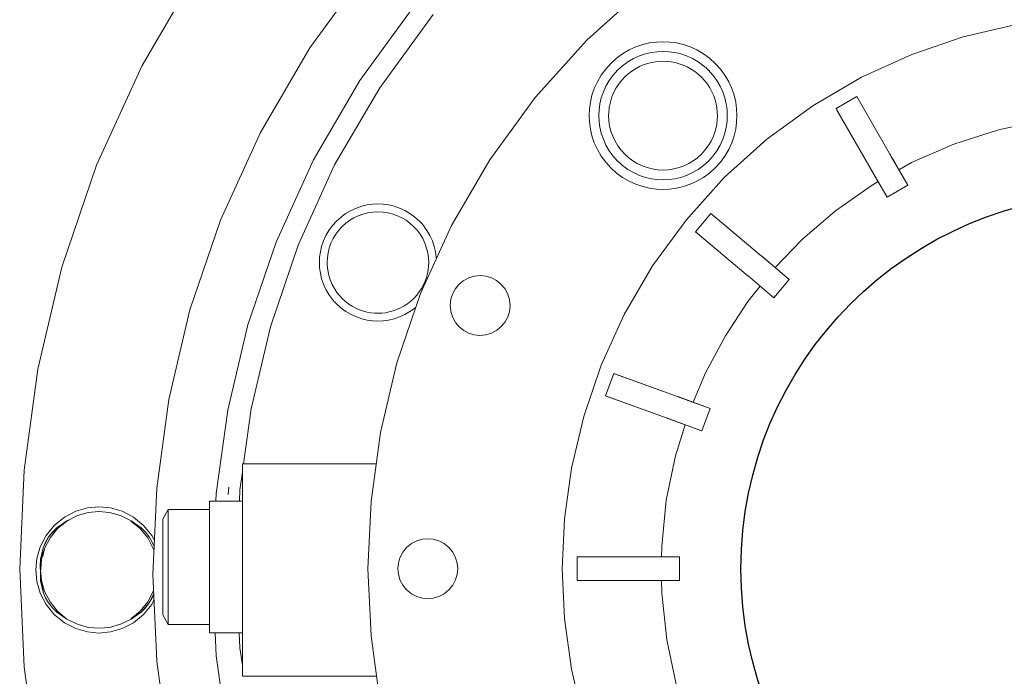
# Model space of a CAD drawing. Header units: millimetres. Extents: x -770 to 800, y -683 to 530.
# Tile 5 of 20: x -533 to -369, y -263 to -153. Entities that reach past the tile are written whole.
import ezdxf

# ---------------------------------------------------------------- set-up
doc = ezdxf.new("R2010")
doc.units = ezdxf.units.MM
doc.header["$MEASUREMENT"] = 0
doc.layers.add('MATERIAL 1', color=251, linetype='Continuous', true_color=0x505050)
doc.layers.add('MATERIAL 2', color=5, linetype='Continuous', true_color=0x0000ff)

msp = doc.modelspace()

# ---------------------------------------------------------------- linework, layer by layer
at = {"layer": 'MATERIAL 1', "color": 251, "linetype": 'Continuous', "lineweight": 0, "true_color": 0x505050}
for p, q in [((-512.78, -160.91), (-503.38, -144.8)), ((-520.38, -177.62), (-512.78, -160.91)), ((-526.18, -194.65), (-520.38, -177.62)), ((-530.19, -211.73), (-526.18, -194.65)), ((-532.51, -228.61), (-530.19, -211.73)), ((-533.25, -245.08), (-532.51, -228.61)), ((-521.92, -234.91), (-523.88, -235.48)), ((-520, -234.74), (-521.92, -234.91)), ((-518.08, -234.91), (-520, -234.74)), ((-516.12, -235.48), (-518.08, -234.91)), ((-525.77, -236.45), (-527.46, -237.83)), ((-525.38, -237.06), (-527.06, -238.22)), ((-525.35, -237.11), (-527.06, -238.22)), ((-526.91, -238.38), (-525.35, -237.11)), ((-523.88, -235.48), (-525.77, -236.45)), ((-524.66, -236.75), (-525.38, -237.06)), ((-525.35, -237.11), (-523.6, -236.2)), ((-525.35, -237.11), (-525.35, -237.11)), ((-523.6, -236.2), (-521.78, -235.68)), ((-521.78, -235.68), (-520, -235.52)), ((-520, -235.52), (-518.22, -235.68)), ((-518.22, -235.68), (-516.4, -236.2)), ((-516.4, -236.2), (-514.62, -237.06)), ((-514.23, -236.45), (-516.12, -235.48)), ((-514.65, -237.11), (-512.94, -238.22)), ((-514.65, -237.11), (-513.09, -238.38)), ((-514.62, -237.06), (-514.62, -237.06)), ((-514.62, -237.06), (-514.62, -237.06)), ((-512.94, -238.22), (-514.62, -237.06)), ((-512.54, -237.83), (-514.23, -236.45)), ((-527.46, -237.83), (-528.83, -239.51)), ((-527.06, -238.22), (-528.43, -239.78)), ((-528.18, -239.94), (-526.91, -238.38)), ((-527.79, -238.95), (-527.06, -238.22)), ((-513.09, -238.38), (-511.82, -239.94)), ((-512.21, -238.95), (-512.94, -238.22)), ((-511.17, -239.51), (-512.54, -237.83)), ((-528.83, -239.51), (-529.81, -241.4)), ((-528.43, -239.78), (-529.33, -241.59)), ((-529.08, -241.69), (-528.18, -239.94)), ((-528.93, -240.64), (-528.43, -239.78)), ((-527.79, -238.95), (-528.43, -239.78)), ((-511.57, -239.78), (-512.21, -238.95)), ((-511.82, -239.94), (-510.92, -241.69)), ((-511.07, -240.64), (-511.57, -239.78)), ((-510.73, -240.37), (-511.17, -239.51)), ((-529.81, -241.4), (-530.37, -243.37)), ((-529.33, -241.59), (-529.75, -243.48)), ((-529.12, -241.78), (-529.75, -243.48)), ((-529.61, -243.51), (-529.13, -241.86)), ((-529.1, -241.68), (-529.36, -243.04)), ((-529.36, -243.04), (-529.1, -241.68)), ((-528.93, -240.64), (-529.33, -241.59)), ((-529.13, -241.86), (-529.08, -241.69)), ((-529.08, -241.69), (-529.12, -241.78)), ((-510.77, -241.35), (-511.07, -240.64)), ((-510.92, -241.69), (-510.87, -241.86)), ((-510.81, -242.16), (-510.9, -241.68)), ((-510.9, -241.68), (-510.8, -241.98)), ((-530.37, -243.37), (-530.55, -245.29)), ((-529.81, -244.65), (-529.75, -243.48)), ((-529.75, -243.48), (-529.79, -245.28)), ((-529.76, -245.29), (-529.75, -243.48)), ((-529.61, -243.51), (-529.76, -245.29)), ((-529.61, -243.51), (-529.75, -243.48)), ((-529.61, -243.51), (-529.7, -245.29)), ((-532.51, -261.54), (-533.25, -245.08)), ((-530.37, -247.2), (-530.55, -245.29)), ((-529.8, -245.06), (-529.81, -244.65)), ((-529.79, -245.2), (-529.8, -245.06)), ((-529.79, -245.25), (-529.79, -245.2)), ((-529.79, -245.27), (-529.79, -245.25)), ((-529.79, -245.29), (-529.79, -245.27)), ((-529.79, -245.28), (-529.79, -245.27)), ((-529.79, -245.28), (-529.79, -245.28)), ((-529.79, -245.29), (-529.79, -245.28)), ((-529.79, -245.28), (-529.79, -245.28)), ((-529.75, -247.09), (-529.79, -245.29)), ((-529.79, -245.29), (-529.79, -245.29)), ((-529.79, -245.29), (-529.61, -247.06)), ((-529.79, -245.29), (-529.75, -247.09)), ((-529.79, -245.29), (-529.79, -245.29)), ((-529.76, -245.29), (-529.61, -247.06)), ((-529.81, -249.17), (-530.37, -247.2)), ((-529.75, -247.09), (-529.61, -247.06)), ((-529.33, -248.98), (-529.75, -247.09)), ((-529.61, -247.06), (-529.55, -247.05)), ((-529.33, -248.98), (-529.61, -247.06)), ((-529.08, -248.88), (-529.61, -247.06)), ((-528.83, -251.06), (-529.81, -249.17)), ((-528.93, -249.93), (-529.33, -248.98)), ((-528.18, -250.63), (-529.08, -248.88)), ((-528.43, -250.79), (-528.93, -249.93)), ((-510.92, -248.88), (-511.82, -250.63)), ((-511.57, -250.79), (-510.84, -249.31)), ((-511.07, -249.93), (-511.57, -250.79)), ((-510.84, -249.37), (-511.07, -249.93)), ((-510.87, -248.7), (-510.92, -248.88)), ((-527.46, -252.75), (-528.83, -251.06)), ((-527.79, -251.62), (-528.43, -250.79)), ((-526.91, -252.19), (-528.18, -250.63)), ((-527.06, -252.35), (-527.79, -251.62)), ((-511.82, -250.63), (-513.09, -252.19)), ((-512.94, -252.35), (-511.57, -250.79)), ((-512.21, -251.62), (-512.94, -252.35)), ((-511.17, -251.06), (-512.54, -252.75)), ((-511.57, -250.79), (-512.21, -251.62)), ((-510.79, -250.33), (-511.17, -251.06)), ((-525.77, -254.12), (-527.46, -252.75)), ((-525.38, -253.51), (-527.06, -252.35)), ((-525.38, -253.51), (-526.91, -252.19)), ((-525.38, -253.51), (-525.35, -253.46)), ((-525.38, -253.51), (-525.38, -253.51)), ((-525.38, -253.51), (-523.6, -254.37)), ((-514.62, -253.51), (-516.4, -254.37)), ((-513.09, -252.19), (-514.65, -253.46)), ((-512.94, -252.35), (-514.65, -253.46)), ((-512.94, -252.35), (-514.62, -253.51)), ((-514.62, -253.51), (-514.62, -253.51)), ((-514.62, -253.51), (-514.62, -253.51)), ((-512.54, -252.75), (-514.23, -254.12)), ((-523.88, -255.09), (-525.77, -254.12)), ((-521.92, -255.66), (-523.88, -255.09)), ((-521.78, -254.89), (-523.6, -254.37)), ((-520, -255.05), (-521.78, -254.89)), ((-518.22, -254.89), (-520, -255.05)), ((-516.4, -254.37), (-518.22, -254.89)), ((-516.12, -255.09), (-518.08, -255.66)), ((-514.23, -254.12), (-516.12, -255.09)), ((-520, -255.84), (-521.92, -255.66)), ((-518.08, -255.66), (-520, -255.84)), ((-530.19, -278.42), (-532.51, -261.54))]:
    msp.add_line(p, q, dxfattribs=at)
at = {"layer": 'MATERIAL 2', "color": 5, "linetype": 'Continuous', "lineweight": 0, "true_color": 0x0000ff}
for p, q in [((-474.98, -144.59), (-484.74, -157.97)), ((-438.39, -156.69), (-428.79, -148.03)), ((-476.37, -163.44), (-467.22, -150.9)), ((-473.04, -164.64), (-464.12, -152.42)), ((-366.83, -154.12), (-375.45, -156.15)), ((-375.45, -156.15), (-384.05, -159.07)), ((-484.74, -157.97), (-493, -172.12)), ((-447.04, -166.29), (-438.39, -156.69)), ((-430.21, -157.83), (-431.33, -158.34)), ((-429.06, -157.44), (-430.21, -157.83)), ((-427.91, -157.16), (-429.06, -157.44)), ((-426.77, -157.01), (-427.91, -157.16)), ((-425.66, -156.96), (-426.77, -157.01)), ((-424.55, -157.01), (-425.66, -156.96)), ((-423.41, -157.16), (-424.55, -157.01)), ((-422.26, -157.44), (-423.41, -157.16)), ((-421.11, -157.83), (-422.26, -157.44)), ((-419.98, -158.34), (-421.11, -157.83)), ((-433.45, -159.72), (-434.4, -160.58)), ((-432.42, -158.97), (-433.45, -159.72)), ((-431.33, -158.34), (-432.42, -158.97)), ((-429.61, -159.33), (-430.59, -159.77)), ((-428.61, -158.99), (-429.61, -159.33)), ((-427.61, -158.75), (-428.61, -158.99)), ((-426.62, -158.62), (-427.61, -158.75)), ((-425.66, -158.57), (-426.62, -158.62)), ((-424.69, -158.62), (-425.66, -158.57)), ((-423.7, -158.75), (-424.69, -158.62)), ((-422.7, -158.99), (-423.7, -158.75)), ((-421.71, -159.33), (-422.7, -158.99)), ((-420.73, -159.77), (-421.71, -159.33)), ((-418.9, -158.97), (-419.98, -158.34)), ((-417.87, -159.72), (-418.9, -158.97)), ((-416.92, -160.58), (-417.87, -159.72)), ((-384.05, -159.07), (-392.48, -162.91)), ((-434.4, -160.58), (-435.25, -161.53)), ((-432.43, -160.98), (-433.25, -161.72)), ((-431.54, -160.32), (-432.43, -160.98)), ((-430.59, -159.77), (-431.54, -160.32)), ((-430.27, -161.47), (-429.62, -161.12)), ((-429.62, -161.12), (-428.96, -160.83)), ((-428.96, -160.83), (-428.28, -160.6)), ((-428.28, -160.6), (-427.6, -160.43)), ((-427.6, -160.43), (-426.93, -160.3)), ((-426.93, -160.3), (-426.27, -160.24)), ((-426.27, -160.24), (-425.62, -160.22)), ((-425.62, -160.22), (-424.97, -160.24)), ((-424.97, -160.24), (-424.3, -160.32)), ((-424.3, -160.32), (-423.63, -160.44)), ((-423.63, -160.44), (-422.95, -160.63)), ((-422.95, -160.63), (-422.28, -160.87)), ((-422.28, -160.87), (-421.61, -161.16)), ((-421.61, -161.16), (-420.97, -161.52)), ((-419.78, -160.32), (-420.73, -159.77)), ((-419.33, -160.64), (-419.78, -160.32)), ((-418.89, -160.98), (-419.33, -160.64)), ((-418.47, -161.34), (-418.89, -160.98)), ((-418.06, -161.72), (-418.47, -161.34)), ((-416.07, -161.53), (-416.92, -160.58)), ((-436, -162.55), (-436.63, -163.64)), ((-435.25, -161.53), (-436, -162.55)), ((-434.65, -163.44), (-434.35, -163)), ((-434, -162.54), (-434.35, -163)), ((-433.63, -162.12), (-434, -162.54)), ((-433.25, -161.72), (-433.63, -162.12)), ((-432.55, -163.38), (-432.04, -162.83)), ((-432.04, -162.83), (-431.49, -162.33)), ((-431.49, -162.33), (-430.89, -161.87)), ((-430.89, -161.87), (-430.27, -161.47)), ((-420.97, -161.52), (-420.35, -161.93)), ((-420.35, -161.93), (-419.76, -162.39)), ((-419.76, -162.39), (-419.21, -162.9)), ((-419.21, -162.9), (-418.7, -163.45)), ((-417.32, -162.54), (-418.06, -161.72)), ((-416.67, -163.44), (-417.32, -162.54)), ((-415.32, -162.55), (-416.07, -161.53)), ((-414.68, -163.64), (-415.32, -162.55)), ((-392.48, -162.91), (-400.62, -167.65)), ((-484.11, -176.71), (-476.37, -163.44)), ((-480.58, -177.56), (-473.04, -164.64)), ((-436.63, -163.64), (-437.15, -164.77)), ((-435.64, -165.36), (-435.2, -164.38)), ((-435.2, -164.38), (-434.65, -163.44)), ((-433.47, -164.65), (-433.87, -165.39)), ((-433.02, -163.97), (-433.47, -164.65)), ((-433.02, -163.97), (-432.55, -163.38)), ((-418.7, -163.45), (-418.24, -164.04)), ((-418.24, -164.04), (-417.84, -164.66)), ((-417.84, -164.66), (-417.49, -165.31)), ((-416.12, -164.38), (-416.67, -163.44)), ((-415.67, -165.36), (-416.12, -164.38)), ((-414.17, -164.77), (-414.68, -163.64)), ((-454.62, -176.68), (-447.04, -166.29)), ((-437.54, -165.91), (-437.81, -167.07)), ((-437.15, -164.77), (-437.54, -165.91)), ((-435.98, -166.36), (-435.64, -165.36)), ((-434.21, -166.2), (-434.47, -167.05)), ((-433.87, -165.39), (-434.21, -166.2)), ((-417.49, -165.31), (-417.19, -165.98)), ((-417.19, -165.98), (-416.96, -166.65)), ((-415.33, -166.36), (-415.67, -165.36)), ((-413.78, -165.91), (-414.17, -164.77)), ((-413.51, -167.07), (-413.78, -165.91)), ((-396.73, -168.13), (-393.27, -166.13)), ((-393.27, -166.13), (-387.79, -175.63)), ((-387.79, -175.63), (-393.27, -166.13)), ((-437.81, -167.07), (-437.96, -168.2)), ((-436.35, -168.35), (-436.22, -167.36)), ((-436.22, -167.36), (-435.98, -166.36)), ((-434.65, -167.94), (-434.75, -168.87)), ((-434.47, -167.05), (-434.65, -167.94)), ((-416.96, -166.65), (-416.78, -167.33)), ((-416.78, -167.33), (-416.66, -168)), ((-415.1, -167.36), (-415.33, -166.36)), ((-414.96, -168.35), (-415.1, -167.36)), ((-413.35, -168.2), (-413.51, -167.07)), ((-400.62, -167.65), (-408.3, -173.26)), ((-437.96, -168.2), (-438.01, -169.31)), ((-437.96, -170.42), (-438.01, -169.31)), ((-436.4, -169.31), (-436.35, -168.35)), ((-436.35, -170.28), (-436.4, -169.31)), ((-434.75, -168.87), (-434.76, -169.31)), ((-434.72, -170.18), (-434.76, -169.31)), ((-416.66, -168), (-416.58, -168.66)), ((-416.56, -169.31), (-416.6, -170.18)), ((-416.58, -168.66), (-416.56, -169.31)), ((-414.92, -169.31), (-414.96, -168.35)), ((-414.92, -169.31), (-414.96, -170.28)), ((-413.3, -169.31), (-413.35, -168.2)), ((-413.3, -169.31), (-413.35, -170.42)), ((-396.73, -168.13), (-391.25, -177.63)), ((-391.24, -177.65), (-396.65, -168.27)), ((-437.81, -171.56), (-437.96, -170.42)), ((-436.22, -171.27), (-436.35, -170.28)), ((-434.59, -171.05), (-434.72, -170.18)), ((-434.38, -171.92), (-434.59, -171.05)), ((-416.73, -171.05), (-416.94, -171.92)), ((-416.6, -170.18), (-416.73, -171.05)), ((-414.96, -170.28), (-415.1, -171.27)), ((-413.35, -170.42), (-413.51, -171.56)), ((-365.14, -170.73), (-369.57, -171.67)), ((-493, -172.12), (-499.68, -186.8)), ((-437.54, -172.71), (-437.81, -171.56)), ((-437.15, -173.86), (-437.54, -172.71)), ((-435.98, -172.27), (-436.22, -171.27)), ((-435.64, -173.27), (-435.98, -172.27)), ((-434.07, -172.77), (-434.38, -171.92)), ((-433.69, -173.6), (-434.07, -172.77)), ((-417.24, -172.77), (-417.63, -173.6)), ((-416.94, -171.92), (-417.24, -172.77)), ((-415.33, -172.27), (-415.67, -173.27)), ((-415.1, -171.27), (-415.33, -172.27)), ((-413.78, -172.71), (-414.17, -173.86)), ((-413.51, -171.56), (-413.78, -172.71)), ((-369.57, -171.67), (-377.01, -174.07)), ((-436.63, -174.99), (-437.15, -173.86)), ((-435.2, -174.25), (-435.64, -173.27)), ((-434.65, -175.19), (-435.2, -174.25)), ((-433.22, -174.38), (-433.69, -173.6)), ((-432.67, -175.11), (-433.22, -174.38)), ((-418.1, -174.38), (-418.65, -175.11)), ((-417.63, -173.6), (-418.1, -174.38)), ((-416.12, -174.25), (-416.67, -175.19)), ((-415.67, -173.27), (-416.12, -174.25)), ((-408.3, -173.26), (-415.41, -179.67)), ((-414.17, -173.86), (-414.68, -174.99)), ((-377.01, -174.07), (-384.09, -177.18)), ((-436, -176.07), (-436.63, -174.99)), ((-435.25, -177.1), (-436, -176.07)), ((-434, -176.08), (-434.65, -175.19)), ((-433.25, -176.91), (-434, -176.08)), ((-432.06, -175.78), (-432.67, -175.11)), ((-431.4, -176.37), (-432.06, -175.78)), ((-419.25, -175.78), (-419.92, -176.37)), ((-418.65, -175.11), (-419.25, -175.78)), ((-417.32, -176.08), (-417.68, -176.5)), ((-416.98, -175.64), (-417.32, -176.08)), ((-416.67, -175.19), (-416.98, -175.64)), ((-415.32, -176.07), (-416.07, -177.1)), ((-414.68, -174.99), (-415.32, -176.07)), ((-387.77, -175.65), (-387.79, -175.63)), ((-387.72, -175.74), (-387.77, -175.65)), ((-387.72, -175.74), (-387.77, -175.65)), ((-387.63, -175.91), (-387.72, -175.74)), ((-387.7, -175.78), (-387.72, -175.74)), ((-387.63, -175.91), (-387.72, -175.74)), ((-387.5, -176.13), (-387.63, -175.91)), ((-387.5, -176.13), (-387.62, -175.91)), ((-387.5, -176.13), (-387.6, -175.95)), ((-384.71, -180.96), (-387.5, -176.13)), ((-387.27, -176.53), (-387.5, -176.13)), ((-386.92, -177.13), (-387.5, -176.13)), ((-386.96, -177.06), (-387.5, -176.13)), ((-490.38, -190.48), (-484.12, -176.72)), ((-486.68, -190.97), (-480.58, -177.56)), ((-484.12, -176.72), (-484.11, -176.71)), ((-461.04, -187.67), (-454.62, -176.68)), ((-434.4, -178.05), (-435.25, -177.1)), ((-432.85, -177.29), (-433.25, -176.91)), ((-432.43, -177.65), (-432.85, -177.29)), ((-431.99, -177.99), (-432.43, -177.65)), ((-430.69, -176.89), (-431.4, -176.37)), ((-429.96, -177.33), (-430.69, -176.89)), ((-429.17, -177.71), (-429.96, -177.33)), ((-428.34, -178.01), (-429.17, -177.71)), ((-422.14, -177.71), (-422.98, -178.01)), ((-421.36, -177.33), (-422.14, -177.71)), ((-420.62, -176.89), (-421.36, -177.33)), ((-419.92, -176.37), (-420.62, -176.89)), ((-418.89, -177.65), (-419.78, -178.3)), ((-418.06, -176.91), (-418.89, -177.65)), ((-417.68, -176.5), (-418.06, -176.91)), ((-416.07, -177.1), (-416.92, -178.05)), ((-391.25, -177.63), (-391.24, -177.65)), ((-391.24, -177.65), (-391.25, -177.63)), ((-391.25, -177.63), (-391.25, -177.63)), ((-391.18, -177.74), (-391.24, -177.65)), ((-391.24, -177.65), (-391.18, -177.74)), ((-391.23, -177.66), (-391.24, -177.65)), ((-389.72, -180.28), (-391.18, -177.74)), ((-391.18, -177.74), (-391.09, -177.91)), ((-391.18, -177.75), (-391.09, -177.91)), ((-384.09, -177.18), (-386.2, -178.38)), ((-433.45, -178.91), (-434.4, -178.05)), ((-432.42, -179.66), (-433.45, -178.91)), ((-431.54, -178.3), (-431.99, -177.99)), ((-430.59, -178.85), (-431.54, -178.3)), ((-429.61, -179.3), (-430.59, -178.85)), ((-428.61, -179.64), (-429.61, -179.3)), ((-427.47, -178.23), (-428.34, -178.01)), ((-426.57, -178.37), (-427.47, -178.23)), ((-425.66, -178.41), (-426.57, -178.37)), ((-424.75, -178.37), (-425.66, -178.41)), ((-423.85, -178.23), (-424.75, -178.37)), ((-422.98, -178.01), (-423.85, -178.23)), ((-421.71, -179.3), (-422.7, -179.64)), ((-420.73, -178.85), (-421.71, -179.3)), ((-419.78, -178.3), (-420.73, -178.85)), ((-417.87, -178.91), (-418.9, -179.66)), ((-416.92, -178.05), (-417.87, -178.91)), ((-391.09, -177.91), (-390.96, -178.13)), ((-391.09, -177.91), (-389.72, -180.28)), ((-390.96, -178.13), (-388.17, -182.96)), ((-431.33, -180.29), (-432.42, -179.66)), ((-430.21, -180.8), (-431.33, -180.29)), ((-429.06, -181.19), (-430.21, -180.8)), ((-427.61, -179.87), (-428.61, -179.64)), ((-426.62, -180.01), (-427.61, -179.87)), ((-425.66, -180.05), (-426.62, -180.01)), ((-424.69, -180.01), (-425.66, -180.05)), ((-423.7, -179.87), (-424.69, -180.01)), ((-422.7, -179.64), (-423.7, -179.87)), ((-421.11, -180.8), (-422.26, -181.19)), ((-415.41, -179.67), (-421.81, -186.77)), ((-419.98, -180.29), (-421.11, -180.8)), ((-418.9, -179.66), (-419.98, -180.29)), ((-390.71, -180.93), (-396.8, -185.23)), ((-389.68, -180.35), (-390.71, -180.93)), ((-389.72, -180.28), (-390.04, -179.72)), ((-388.19, -182.93), (-389.72, -180.28)), ((-388.17, -182.96), (-384.71, -180.96)), ((-384.99, -180.47), (-384.71, -180.96)), ((-427.91, -181.46), (-429.06, -181.19)), ((-426.77, -181.62), (-427.91, -181.46)), ((-425.66, -181.67), (-426.77, -181.62)), ((-424.55, -181.62), (-425.66, -181.67)), ((-423.41, -181.46), (-424.55, -181.62)), ((-422.26, -181.19), (-423.41, -181.46)), ((-476.03, -184.47), (-475.12, -184.25)), ((-475.12, -184.25), (-474.22, -184.13)), ((-474.22, -184.13), (-473.34, -184.09)), ((-473.34, -184.09), (-472.46, -184.13)), ((-472.46, -184.13), (-471.56, -184.25)), ((-471.56, -184.25), (-470.64, -184.47)), ((-479.51, -186.28), (-479.11, -185.97)), ((-479.11, -185.97), (-478.7, -185.68)), ((-478.7, -185.68), (-477.84, -185.18)), ((-477.84, -185.18), (-476.94, -184.78)), ((-477.35, -186.41), (-476.62, -186.06)), ((-476.94, -184.78), (-476.03, -184.47)), ((-476.62, -186.06), (-475.84, -185.78)), ((-475.84, -185.78), (-475.03, -185.57)), ((-475.03, -185.57), (-474.19, -185.44)), ((-474.19, -185.44), (-473.34, -185.4)), ((-473.34, -185.4), (-472.49, -185.44)), ((-472.49, -185.44), (-471.65, -185.57)), ((-471.65, -185.57), (-470.84, -185.78)), ((-470.84, -185.78), (-470.06, -186.06)), ((-470.64, -184.47), (-469.73, -184.78)), ((-470.06, -186.06), (-469.33, -186.41)), ((-469.73, -184.78), (-468.84, -185.18)), ((-468.84, -185.18), (-467.98, -185.68)), ((-467.98, -185.68), (-467.16, -186.28)), ((-420.23, -188.76), (-417.66, -185.69)), ((-417.66, -185.69), (-409.26, -192.74)), ((-409.26, -192.74), (-417.66, -185.69)), ((-396.8, -185.23), (-402.31, -189.98)), ((-499.68, -186.8), (-504.77, -201.77)), ((-481.54, -188.52), (-480.94, -187.71)), ((-480.94, -187.71), (-480.27, -186.96)), ((-480.27, -186.96), (-479.9, -186.61)), ((-479.9, -186.61), (-479.51, -186.28)), ((-479.51, -186.28), (-479.51, -186.28)), ((-479.51, -186.28), (-479.51, -186.28)), ((-479.31, -187.86), (-478.69, -187.3)), ((-478.69, -187.3), (-478.03, -186.82)), ((-478.03, -186.82), (-477.35, -186.41)), ((-469.33, -186.41), (-468.64, -186.82)), ((-468.64, -186.82), (-467.98, -187.3)), ((-467.98, -187.3), (-467.37, -187.86)), ((-467.16, -186.28), (-466.41, -186.96)), ((-466.41, -186.96), (-466.41, -186.96)), ((-466.41, -186.96), (-466.06, -187.32)), ((-466.22, -199.07), (-461.04, -187.67)), ((-466.06, -187.32), (-465.73, -187.71)), ((-465.73, -187.71), (-465.73, -187.71)), ((-465.73, -187.71), (-465.73, -187.71)), ((-465.73, -187.71), (-465.42, -188.11)), ((-421.81, -186.77), (-427.42, -194.46)), ((-482.04, -189.38), (-481.54, -188.52)), ((-480.82, -189.89), (-480.39, -189.16)), ((-480.39, -189.16), (-479.88, -188.48)), ((-479.88, -188.48), (-479.31, -187.86)), ((-467.37, -187.86), (-466.8, -188.48)), ((-466.8, -188.48), (-466.29, -189.16)), ((-466.29, -189.16), (-465.85, -189.89)), ((-465.42, -188.11), (-465.14, -188.52)), ((-465.14, -188.52), (-464.64, -189.38)), ((-419.18, -189.64), (-420.23, -188.76)), ((-420.23, -188.76), (-411.83, -195.8)), ((-495.15, -204.49), (-490.38, -190.48)), ((-491.33, -204.63), (-486.68, -190.97)), ((-482.76, -191.19), (-482.45, -190.28)), ((-482.45, -190.28), (-482.04, -189.38)), ((-481.47, -191.46), (-481.19, -190.66)), ((-481.19, -190.66), (-480.82, -189.89)), ((-465.85, -189.89), (-465.49, -190.66)), ((-465.49, -190.66), (-465.21, -191.46)), ((-464.64, -189.38), (-464.23, -190.28)), ((-464.23, -190.28), (-463.92, -191.19)), ((-402.31, -189.98), (-406.88, -194.74)), ((-483.09, -193), (-482.97, -192.1)), ((-482.97, -192.1), (-482.76, -191.19)), ((-481.78, -193.08), (-481.67, -192.27)), ((-481.67, -192.27), (-481.47, -191.46)), ((-465.21, -191.46), (-465.01, -192.27)), ((-465.01, -192.27), (-464.89, -193.08)), ((-463.92, -191.19), (-463.7, -192.1)), ((-463.7, -192.1), (-463.58, -193)), ((-483.13, -193.88), (-483.09, -193)), ((-483.09, -194.76), (-483.13, -193.88)), ((-481.82, -193.88), (-481.78, -193.08)), ((-481.81, -194.3), (-481.82, -193.88)), ((-481.73, -195.16), (-481.81, -194.3)), ((-464.89, -193.08), (-464.85, -193.88)), ((-464.88, -194.49), (-464.85, -193.88)), ((-463.58, -193), (-463.57, -193.24)), ((-409.26, -192.74), (-409.16, -192.83)), ((-409.24, -192.76), (-409.26, -192.74)), ((-409.26, -192.74), (-409.16, -192.83)), ((-409.16, -192.83), (-409.24, -192.76)), ((-409.16, -192.83), (-409.24, -192.76)), ((-409.16, -192.83), (-406.91, -194.71)), ((-409.02, -192.95), (-409.16, -192.83)), ((-409.16, -192.83), (-406.91, -194.71)), ((-409.08, -192.89), (-409.16, -192.83)), ((-408.82, -193.11), (-409.02, -192.95)), ((-406.91, -194.71), (-409.01, -192.95)), ((-404.54, -196.7), (-408.82, -193.11)), ((-406.91, -194.71), (-408.36, -193.49)), ((-482.97, -195.67), (-483.09, -194.76)), ((-482.76, -196.58), (-482.97, -195.67)), ((-481.56, -195.99), (-481.73, -195.16)), ((-465.23, -196.37), (-465.06, -195.74)), ((-465.06, -195.74), (-464.94, -195.11)), ((-464.94, -195.11), (-464.88, -194.49)), ((-427.42, -194.46), (-432.17, -202.59)), ((-411.83, -195.8), (-411.81, -195.82)), ((-411.81, -195.82), (-411.83, -195.8)), ((-411.81, -195.82), (-411.73, -195.89)), ((-411.5, -196.09), (-411.81, -195.82)), ((-411.73, -195.89), (-411.59, -196.01)), ((-406.91, -194.71), (-404.6, -196.65)), ((-482.45, -197.49), (-482.76, -196.58)), ((-482.04, -198.38), (-482.45, -197.49)), ((-481.31, -196.79), (-481.56, -195.99)), ((-480.99, -197.54), (-481.31, -196.79)), ((-480.62, -198.23), (-480.99, -197.54)), ((-465.72, -197.62), (-465.45, -197)), ((-465.45, -197), (-465.23, -196.37)), ((-459.84, -197.59), (-460.44, -198.35)), ((-459.07, -196.94), (-459.84, -197.59)), ((-458.16, -196.45), (-459.07, -196.94)), ((-457.17, -196.15), (-458.16, -196.45)), ((-456.17, -196.07), (-457.17, -196.15)), ((-455.21, -196.18), (-456.17, -196.07)), ((-454.33, -196.45), (-455.21, -196.18)), ((-453.52, -196.87), (-454.33, -196.45)), ((-452.77, -197.48), (-453.52, -196.87)), ((-452.12, -198.25), (-452.77, -197.48)), ((-411.59, -196.01), (-411.39, -196.18)), ((-411.59, -196.01), (-411.57, -196.02)), ((-411.39, -196.18), (-407.11, -199.76)), ((-407.11, -199.76), (-404.54, -196.7)), ((-404.54, -196.7), (-404.54, -196.7)), ((-481.54, -199.24), (-482.04, -198.38)), ((-481.26, -199.64), (-481.54, -199.24)), ((-480.2, -198.87), (-480.62, -198.23)), ((-480.2, -198.87), (-479.77, -199.42)), ((-470.17, -210.68), (-466.22, -199.07)), ((-466.85, -199.35), (-466.42, -198.8)), ((-466.42, -198.8), (-466.05, -198.22)), ((-466.05, -198.22), (-465.72, -197.62)), ((-460.87, -199.15), (-461.14, -200.03)), ((-460.44, -198.35), (-460.87, -199.15)), ((-451.63, -199.15), (-452.12, -198.25)), ((-451.33, -200.14), (-451.63, -199.15)), ((-409.41, -197.84), (-411.46, -200.42)), ((-480.94, -200.06), (-481.26, -199.64)), ((-480.61, -200.44), (-480.94, -200.06)), ((-480.27, -200.81), (-480.61, -200.44)), ((-479.51, -201.49), (-480.27, -200.81)), ((-479.77, -199.42), (-479.29, -199.93)), ((-479.29, -199.93), (-478.77, -200.4)), ((-478.77, -200.4), (-478.22, -200.82)), ((-478.22, -200.82), (-477.64, -201.2)), ((-468.97, -201.15), (-468.39, -200.77)), ((-468.39, -200.77), (-467.84, -200.34)), ((-467.84, -200.34), (-467.32, -199.87)), ((-467.32, -199.87), (-466.85, -199.35)), ((-461.14, -200.03), (-461.25, -200.99)), ((-451.25, -201.15), (-451.33, -200.14)), ((-415.23, -206.12), (-411.46, -200.42)), ((-407.11, -199.76), (-407.27, -199.63)), ((-504.77, -201.77), (-508.3, -216.77)), ((-478.7, -202.08), (-479.51, -201.49)), ((-477.84, -202.59), (-478.7, -202.08)), ((-477.64, -201.2), (-477.03, -201.52)), ((-477.03, -201.52), (-476.41, -201.79)), ((-476.41, -201.79), (-475.78, -202.01)), ((-475.78, -202.01), (-475.15, -202.17)), ((-475.15, -202.17), (-474.52, -202.28)), ((-474.52, -202.28), (-473.91, -202.35)), ((-473.91, -202.35), (-473.3, -202.37)), ((-473.3, -202.37), (-472.69, -202.34)), ((-472.69, -202.34), (-472.07, -202.27)), ((-472.07, -202.27), (-471.44, -202.15)), ((-471.44, -202.15), (-470.81, -201.98)), ((-470.81, -201.98), (-470.19, -201.76)), ((-470.19, -201.76), (-469.57, -201.48)), ((-469.57, -201.48), (-468.97, -201.15)), ((-467.98, -202.08), (-468.84, -202.59)), ((-467.56, -201.8), (-467.98, -202.08)), ((-467.16, -201.49), (-467.56, -201.8)), ((-467, -201.35), (-467.16, -201.49)), ((-461.25, -200.99), (-461.16, -201.99)), ((-461.16, -201.99), (-460.87, -202.98)), ((-451.63, -202.98), (-451.36, -202.11)), ((-451.36, -202.11), (-451.25, -201.15)), ((-476.94, -202.99), (-477.84, -202.59)), ((-476.03, -203.3), (-476.94, -202.99)), ((-475.12, -203.52), (-476.03, -203.3)), ((-474.22, -203.64), (-475.12, -203.52)), ((-473.34, -203.68), (-474.22, -203.64)), ((-472.46, -203.64), (-473.34, -203.68)), ((-471.56, -203.52), (-472.46, -203.64)), ((-470.64, -203.3), (-471.56, -203.52)), ((-469.73, -202.99), (-470.64, -203.3)), ((-468.84, -202.59), (-469.73, -202.99)), ((-460.87, -202.98), (-460.38, -203.89)), ((-460.38, -203.89), (-459.73, -204.66)), ((-452.66, -204.55), (-452.05, -203.79)), ((-452.05, -203.79), (-451.63, -202.98)), ((-432.17, -202.59), (-436.01, -211.03)), ((-498.46, -218.58), (-495.16, -204.52)), ((-495.16, -204.52), (-495.15, -204.49)), ((-494.55, -218.33), (-491.33, -204.63)), ((-459.73, -204.66), (-458.97, -205.26)), ((-458.97, -205.26), (-458.16, -205.69)), ((-458.16, -205.69), (-457.29, -205.96)), ((-455.32, -205.98), (-454.33, -205.69)), ((-454.33, -205.69), (-453.43, -205.2)), ((-453.43, -205.2), (-452.66, -204.55)), ((-457.29, -205.96), (-456.32, -206.07)), ((-456.32, -206.07), (-455.32, -205.98)), ((-418.56, -212.35), (-415.23, -206.12)), ((-472.91, -222.33), (-470.17, -210.68)), ((-436.01, -211.03), (-438.93, -219.62)), ((-435.26, -216.17), (-433.89, -212.42)), ((-423.59, -216.16), (-433.89, -212.42)), ((-420.62, -217.25), (-418.56, -212.35)), ((-433.75, -212.47), (-423.57, -216.17)), ((-508.3, -216.77), (-510.33, -231.6)), ((-435.26, -216.17), (-424.96, -219.92)), ((-424.96, -219.92), (-435.15, -216.21)), ((-423.56, -216.17), (-423.59, -216.16)), ((-423.59, -216.16), (-423.59, -216.16)), ((-423.46, -216.21), (-423.56, -216.17)), ((-423.29, -216.27), (-423.46, -216.21)), ((-420.71, -217.21), (-423.45, -216.21)), ((-423.04, -216.36), (-423.29, -216.27)), ((-417.8, -218.27), (-423.04, -216.36)), ((-421.57, -216.9), (-420.82, -217.17)), ((-420.82, -217.17), (-420.71, -217.21)), ((-420.73, -217.2), (-420.71, -217.21)), ((-420.71, -217.21), (-417.88, -218.24)), ((-500.37, -232.49), (-498.46, -218.59)), ((-498.46, -218.59), (-498.46, -218.58)), ((-495.81, -227.55), (-494.55, -218.33)), ((-419.17, -222.03), (-417.8, -218.27)), ((-417.8, -218.27), (-417.8, -218.27)), ((-438.93, -219.62), (-440.96, -228.25)), ((-424.83, -219.97), (-424.96, -219.92)), ((-424.96, -219.92), (-424.93, -219.93)), ((-424.95, -219.92), (-424.96, -219.92)), ((-424.96, -219.92), (-424.96, -219.92)), ((-424.93, -219.93), (-424.83, -219.97)), ((-424.93, -219.93), (-424.83, -219.97)), ((-424.65, -220.03), (-424.83, -219.97)), ((-424.83, -219.97), (-424.65, -220.03)), ((-424.83, -219.97), (-424.78, -219.99)), ((-424.83, -219.97), (-424.66, -220.03)), ((-424.65, -220.03), (-424.41, -220.12)), ((-424.65, -220.03), (-422.08, -220.97)), ((-422.08, -220.97), (-424.65, -220.04)), ((-424.6, -220.05), (-422.08, -220.97)), ((-424.41, -220.12), (-419.17, -222.03)), ((-423.59, -226.18), (-421.98, -221.01)), ((-422.85, -220.69), (-422.08, -220.97)), ((-422.08, -220.97), (-422.79, -220.71)), ((-419.2, -222.02), (-422.08, -220.97)), ((-474.49, -233.85), (-472.91, -222.33)), ((-425.11, -233.64), (-423.59, -226.18)), ((-496, -263.08), (-496, -227.55)), ((-495.98, -227.55), (-496, -227.55)), ((-495.93, -227.55), (-495.98, -227.55)), ((-495.84, -227.55), (-495.93, -227.55)), ((-495.71, -227.55), (-495.84, -227.55)), ((-495.55, -227.55), (-495.71, -227.55)), ((-495.37, -227.55), (-495.55, -227.55)), ((-495.18, -227.55), (-495.37, -227.55)), ((-495, -227.55), (-495.18, -227.55)), ((-473.63, -227.55), (-495, -227.55)), ((-440.96, -228.25), (-442.13, -236.77)), ((-496.41, -231.87), (-496, -228.92)), ((-510.33, -231.6), (-510.98, -246.06)), ((-498.38, -232.67), (-498.27, -231.46)), ((-496.49, -233.79), (-496.41, -231.87)), ((-501.5, -233.84), (-501.5, -233.79)), ((-496, -233.79), (-501.5, -233.79)), ((-500.43, -233.79), (-500.37, -232.49)), ((-425.88, -241.33), (-425.11, -233.64)), ((-509.3, -236.81), (-508.4, -235.18)), ((-508.4, -235.22), (-508.4, -235.18)), ((-501.5, -235.18), (-508.4, -235.18)), ((-508.4, -235.34), (-508.4, -235.22)), ((-508.4, -235.55), (-508.4, -235.34)), ((-501.5, -233.98), (-501.5, -233.84)), ((-501.5, -234.22), (-501.5, -233.98)), ((-501.5, -234.57), (-501.5, -234.22)), ((-501.5, -235.02), (-501.5, -234.57)), ((-501.5, -235.59), (-501.5, -235.02)), ((-475, -245.08), (-474.49, -233.85)), ((-509.3, -236.81), (-509.3, -236.83)), ((-509.3, -236.83), (-509.3, -236.91)), ((-509.3, -236.91), (-509.3, -237.04)), ((-509.3, -237.04), (-509.3, -237.21)), ((-508.4, -235.86), (-508.4, -235.55)), ((-508.4, -236.26), (-508.4, -235.86)), ((-508.4, -236.75), (-508.4, -236.26)), ((-508.4, -237.33), (-508.4, -236.75)), ((-501.5, -236.25), (-501.5, -235.59)), ((-501.5, -237.01), (-501.5, -236.25)), ((-501.5, -237.86), (-501.5, -237.01)), ((-442.13, -236.77), (-442.5, -245.08)), ((-509.3, -237.21), (-509.3, -237.43)), ((-509.3, -237.43), (-509.3, -237.69)), ((-509.3, -237.69), (-509.3, -237.99)), ((-509.3, -237.99), (-509.3, -238.33)), ((-509.3, -238.33), (-509.3, -238.71)), ((-509.3, -238.71), (-509.3, -239.13)), ((-508.4, -238), (-508.4, -237.33)), ((-508.4, -238.36), (-508.4, -238)), ((-508.4, -238.74), (-508.4, -238.36)), ((-508.4, -239.14), (-508.4, -238.74)), ((-501.5, -238.77), (-501.5, -237.86)), ((-509.3, -239.13), (-509.3, -239.6)), ((-509.3, -239.6), (-509.3, -240.1)), ((-509.3, -240.63), (-509.3, -240.1)), ((-508.4, -239.14), (-508.4, -239.87)), ((-508.4, -239.87), (-508.4, -240.65)), ((-501.5, -239.74), (-501.5, -238.77)), ((-501.5, -240.74), (-501.5, -239.74)), ((-465.91, -240.16), (-466.84, -240.43)), ((-465, -240.08), (-465.91, -240.16)), ((-464.09, -240.16), (-465, -240.08)), ((-463.16, -240.43), (-464.09, -240.16)), ((-509.3, -241.19), (-509.3, -240.63)), ((-509.3, -241.77), (-509.3, -241.19)), ((-509.3, -242.36), (-509.3, -241.77)), ((-508.4, -240.65), (-508.4, -241.5)), ((-508.4, -241.5), (-508.4, -242.4)), ((-501.5, -241.77), (-501.5, -240.74)), ((-501.5, -242.79), (-501.5, -241.77)), ((-468.54, -241.54), (-469.18, -242.34)), ((-467.74, -240.89), (-468.54, -241.54)), ((-466.84, -240.43), (-467.74, -240.89)), ((-462.26, -240.89), (-463.16, -240.43)), ((-461.46, -241.54), (-462.26, -240.89)), ((-460.82, -242.34), (-461.46, -241.54)), ((-425.92, -243.08), (-425.88, -241.33)), ((-509.3, -242.97), (-509.3, -242.36)), ((-509.3, -243.58), (-509.3, -242.97)), ((-509.3, -244.19), (-509.3, -243.58)), ((-508.4, -242.4), (-508.4, -243.35)), ((-508.4, -243.35), (-508.4, -244.32)), ((-501.5, -243.8), (-501.5, -242.79)), ((-469.65, -243.24), (-469.92, -244.17)), ((-469.18, -242.34), (-469.65, -243.24)), ((-460.35, -243.24), (-460.82, -242.34)), ((-460.08, -244.17), (-460.35, -243.24)), ((-440, -247.08), (-440, -243.08)), ((-429.04, -243.08), (-440, -243.08)), ((-429.01, -243.08), (-429.04, -243.08)), ((-428.9, -243.08), (-429.01, -243.08)), ((-428.72, -243.08), (-428.9, -243.08)), ((-428.46, -243.08), (-428.72, -243.08)), ((-422.88, -243.08), (-428.46, -243.08)), ((-422.88, -247.08), (-422.88, -243.08)), ((-509.3, -244.79), (-509.3, -244.19)), ((-509.3, -245.51), (-509.3, -244.79)), ((-508.4, -244.32), (-508.4, -244.79)), ((-508.4, -245.66), (-508.4, -244.79)), ((-501.5, -244.79), (-501.5, -243.8)), ((-501.5, -245.78), (-501.5, -244.79)), ((-474.49, -256.31), (-475, -245.08)), ((-469.92, -244.17), (-470, -245.08)), ((-470, -245.08), (-469.92, -245.99)), ((-460, -245.08), (-460.08, -244.17)), ((-460.08, -245.99), (-460, -245.08)), ((-442.13, -253.39), (-442.5, -245.08)), ((-510.98, -246.06), (-510.33, -260.53)), ((-509.3, -246.25), (-509.3, -245.51)), ((-509.3, -246.99), (-509.3, -246.25)), ((-509.3, -247.73), (-509.3, -246.99)), ((-508.4, -246.54), (-508.4, -245.66)), ((-508.4, -247.44), (-508.4, -246.54)), ((-501.5, -246.79), (-501.5, -245.78)), ((-501.5, -247.82), (-501.5, -246.79)), ((-469.92, -245.99), (-469.65, -246.92)), ((-469.65, -246.92), (-469.18, -247.81)), ((-460.82, -247.81), (-460.35, -246.92)), ((-460.35, -246.92), (-460.08, -245.99)), ((-509.3, -248.46), (-509.3, -247.73)), ((-509.3, -249.16), (-509.3, -248.46)), ((-508.4, -248.33), (-508.4, -247.44)), ((-508.4, -249.21), (-508.4, -248.33)), ((-501.5, -248.84), (-501.5, -247.82)), ((-469.18, -247.81), (-468.54, -248.61)), ((-468.54, -248.61), (-467.74, -249.26)), ((-462.26, -249.26), (-461.46, -248.61)), ((-461.46, -248.61), (-460.82, -247.81)), ((-440, -247.08), (-429.04, -247.08)), ((-429.04, -247.08), (-429.01, -247.08)), ((-429.01, -247.08), (-428.9, -247.08)), ((-428.9, -247.08), (-428.72, -247.08)), ((-428.72, -247.08), (-428.46, -247.08)), ((-428.46, -247.08), (-422.88, -247.08)), ((-425.92, -247.08), (-425.86, -249.15)), ((-509.3, -249.83), (-509.3, -249.16)), ((-509.3, -250.44), (-509.3, -249.83)), ((-508.4, -250.05), (-508.4, -249.21)), ((-508.4, -250.85), (-508.4, -250.05)), ((-501.5, -249.84), (-501.5, -248.84)), ((-501.5, -250.81), (-501.5, -249.84)), ((-467.74, -249.26), (-466.84, -249.73)), ((-466.84, -249.73), (-465.91, -249.99)), ((-465.91, -249.99), (-465, -250.08)), ((-465, -250.08), (-464.09, -249.99)), ((-464.09, -249.99), (-463.16, -249.73)), ((-463.16, -249.73), (-462.26, -249.26)), ((-425.86, -249.15), (-425.04, -256.96)), ((-509.3, -250.72), (-509.3, -250.44)), ((-509.3, -250.99), (-509.3, -250.72)), ((-509.3, -251.24), (-509.3, -250.99)), ((-509.3, -251.48), (-509.3, -251.24)), ((-509.3, -251.89), (-509.3, -251.48)), ((-509.3, -252.22), (-509.3, -251.89)), ((-508.4, -251.59), (-508.4, -250.85)), ((-508.4, -251.93), (-508.4, -251.59)), ((-508.4, -252.25), (-508.4, -251.93)), ((-501.5, -251.73), (-501.5, -250.81)), ((-501.5, -252.57), (-501.5, -251.73)), ((-509.3, -252.47), (-509.3, -252.22)), ((-509.3, -252.64), (-509.3, -252.47)), ((-509.3, -252.74), (-509.3, -252.64)), ((-509.3, -252.78), (-509.3, -252.74)), ((-508.4, -254.4), (-509.3, -252.78)), ((-508.4, -252.55), (-508.4, -252.25)), ((-508.4, -252.83), (-508.4, -252.55)), ((-508.4, -253.33), (-508.4, -252.83)), ((-508.4, -253.73), (-508.4, -253.33)), ((-501.5, -253.33), (-501.5, -252.57)), ((-501.5, -254), (-501.5, -253.33)), ((-440.96, -261.91), (-442.13, -253.39)), ((-508.4, -254.03), (-508.4, -253.73)), ((-508.4, -254.24), (-508.4, -254.03)), ((-508.4, -254.36), (-508.4, -254.24)), ((-508.4, -254.4), (-508.4, -254.36)), ((-508.4, -254.4), (-501.5, -254.4)), ((-501.5, -254.56), (-501.5, -254)), ((-501.5, -255.02), (-501.5, -254.56)), ((-501.5, -255.37), (-501.5, -255.02)), ((-501.5, -255.61), (-501.5, -255.37)), ((-501.5, -255.75), (-501.5, -255.61)), ((-501.5, -255.79), (-501.5, -255.75)), ((-501.5, -255.79), (-496, -255.79)), ((-500.37, -259.62), (-500.55, -255.79)), ((-496.41, -258.29), (-496.52, -255.79)), ((-472.91, -267.82), (-474.49, -256.31)), ((-496, -261.24), (-496.41, -258.29)), ((-425.04, -256.96), (-423.41, -264.65)), ((-500.37, -259.63), (-500.37, -259.62)), ((-498.47, -273.53), (-500.37, -259.63)), ((-510.33, -260.53), (-508.3, -275.35)), ((-496, -263.08), (-495.98, -263.08)), ((-495.98, -263.08), (-495.93, -263.08)), ((-495.93, -263.08), (-495.84, -263.08)), ((-495.84, -263.08), (-495.71, -263.08)), ((-495.71, -263.08), (-495.55, -263.08)), ((-495.55, -263.08), (-495.37, -263.08)), ((-495.37, -263.08), (-495.18, -263.08)), ((-495.18, -263.08), (-495, -263.08)), ((-495, -263.08), (-473.56, -263.08)), ((-438.93, -270.53), (-440.96, -261.91))]:
    msp.add_line(p, q, dxfattribs=at)
at = {"layer": 'MATERIAL 2'}
msp.add_circle((-350, -245.08), 62.64, dxfattribs=at)

doc.saveas('drawing.dxf')
